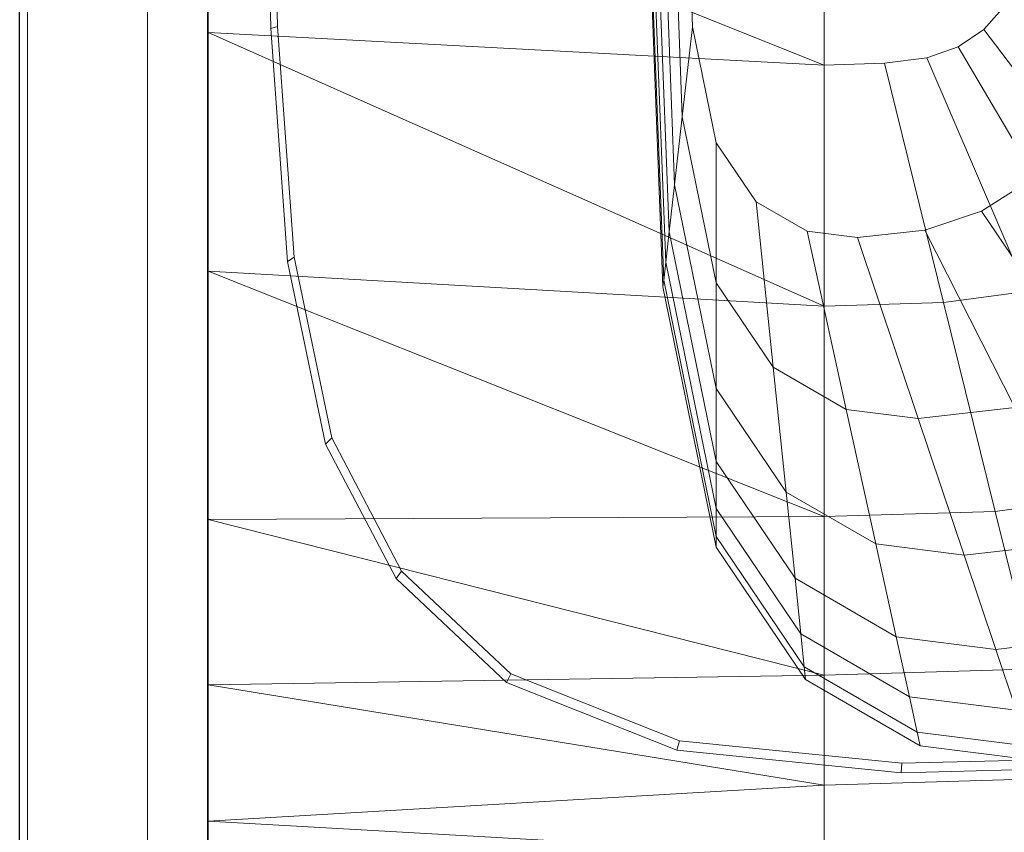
# Model space of a CAD drawing. Header units: metres. Extents: x 397.7 to 427.5, y 12.7 to 28.4.
# Tile 26 of 130: x 404.437 to 404.601, y 26.368 to 26.503. Entities that reach past the tile are written whole.
import ezdxf

# ---------------------------------------------------------------- set-up
doc = ezdxf.new("R2010")
doc.units = ezdxf.units.M
for name, color, linetype, lineweight in [('02_MOBILIARIO', 7, 'Continuous', 18), ('A-DETL-____-MBND', 7, 'Continuous', 18), ('A-GENM-____-OTLN', 7, 'Continuous', 18), ('A-WALL-____-MCUT', 7, 'Continuous', 25), ('A-WALL-____-OTLN', 7, 'Continuous', 25)]:
    doc.layers.add(name, color=color, linetype=linetype, lineweight=lineweight)

# ---------------------------------------------------------------- blocks, each defined once
blk = doc.blocks.new('Family - Rentamans P2-152946-05_ELEC_P2')
at = {"layer": 'A-DETL-____-MBND', "color": 253, "true_color": 0xaaaaaa}
for p, q in [((0, 0.36146), (0, 0.00406)), ((0, 0.18276), (0, 0.14702)), ((0, 0.18276), (0.10273, 0.14157)), ((0.01046, 0.14766), (0.00965, 0.18276)), ((0.01159, 0.14801), (0.01079, 0.18276)), ((0.07584, 0.10456), (0.07287, 0.18276)), ((0.07598, 0.10571), (0.07304, 0.18276)), ((0.07689, 0.11374), (0.07426, 0.18276)), ((0.07778, 0.12158), (0.07545, 0.18276)), ((0.07907, 0.13292), (0.07717, 0.18276)), ((0.08078, 0.14793), (0.07945, 0.18276)), ((0.10273, 0.18276), (0.10273, 0.14157)), ((0.07631, 0.10869), (0.074, 0.1695)), ((0.13282, 0.15143), (0.12937, 0.14751)), ((0.01159, 0.14801), (0.01046, 0.14766)), ((0.01437, 0.10952), (0.01159, 0.14801)), ((0.08078, 0.14793), (0.07907, 0.13292)), ((0.08473, 0.12861), (0.08078, 0.14793)), ((0, 0.14702), (0, 0.10722)), ((0.10273, 0.14157), (0, 0.14702)), ((0, 0.14702), (0.10273, 0.10137)), ((0.01327, 0.10879), (0.01046, 0.14766)), ((0.12937, 0.14751), (0.12509, 0.14464)), ((0.15537, 0.1131), (0.12937, 0.14751)), ((0.12509, 0.14464), (0.11983, 0.14281)), ((0.14692, 0.10743), (0.12509, 0.14464)), ((0.10273, 0.14157), (0.11281, 0.14187)), ((0.10273, 0.14157), (0.10273, 0.10137)), ((0.11983, 0.14281), (0.11281, 0.14187)), ((0.11281, 0.14187), (0.12264, 0.10196)), ((0.11983, 0.14281), (0.13653, 0.10383)), ((0.07907, 0.13292), (0.07778, 0.12158)), ((0.08473, 0.10527), (0.07907, 0.13292)), ((0.09137, 0.11877), (0.08473, 0.12861)), ((0.08473, 0.12861), (0.08473, 0.10527)), ((0.07778, 0.12158), (0.07689, 0.11374)), ((0.08473, 0.08764), (0.07778, 0.12158)), ((0.13667, 0.12213), (0.12897, 0.11719)), ((0.09989, 0.11385), (0.09137, 0.11877)), ((0.09137, 0.11877), (0.09423, 0.09119)), ((0.12897, 0.11719), (0.1195, 0.11406)), ((0.12897, 0.11719), (0.14804, 0.08893)), ((0.07689, 0.11374), (0.07631, 0.10869)), ((0.08473, 0.07545), (0.07689, 0.11374)), ((0.10826, 0.11279), (0.09989, 0.11385)), ((0.09989, 0.11385), (0.10642, 0.08414)), ((0.1195, 0.11406), (0.10826, 0.11279)), ((0.1195, 0.11406), (0.13449, 0.08444)), ((0.10826, 0.11279), (0.1184, 0.08263)), ((0.01437, 0.10952), (0.01327, 0.10879)), ((0.01958, 0.07835), (0.01327, 0.10879)), ((0.02062, 0.07939), (0.01437, 0.10952)), ((0.07631, 0.10869), (0.07598, 0.1057)), ((0.08473, 0.0676), (0.07631, 0.10869)), ((0, 0.10722), (0, 0.06579)), ((0.10273, 0.10137), (0, 0.10722)), ((0, 0.10722), (0.10273, 0.06628)), ((0.07598, 0.10571), (0.07584, 0.10456)), ((0.08473, 0.06296), (0.07598, 0.1057)), ((0.09423, 0.09119), (0.08473, 0.10527)), ((0.08473, 0.10527), (0.08473, 0.08764)), ((0.08473, 0.06117), (0.07584, 0.10456)), ((0.13653, 0.10383), (0.12264, 0.10196)), ((0.12264, 0.10196), (0.10273, 0.10137)), ((0.12264, 0.10196), (0.13123, 0.06713)), ((0.10273, 0.10137), (0.10273, 0.06628)), ((0.10642, 0.08414), (0.09423, 0.09119)), ((0.09423, 0.09119), (0.09638, 0.07036)), ((0.09638, 0.07036), (0.08473, 0.08764)), ((0.08473, 0.08764), (0.08473, 0.07545)), ((0.1184, 0.08263), (0.10642, 0.08414)), ((0.10642, 0.08414), (0.11135, 0.0617)), ((0.13449, 0.08444), (0.1184, 0.08263)), ((0.1184, 0.08263), (0.12606, 0.05985)), ((0.02062, 0.07939), (0.01958, 0.07835)), ((0.03228, 0.05718), (0.02062, 0.07939)), ((0.03136, 0.05592), (0.01958, 0.07835)), ((0.09788, 0.05596), (0.08473, 0.07545)), ((0.08473, 0.07545), (0.08473, 0.0676)), ((0.11135, 0.0617), (0.09638, 0.07036)), ((0.09638, 0.07036), (0.09788, 0.05596)), ((0.1511, 0.06981), (0.13123, 0.06713)), ((0.08473, 0.06296), (0.08473, 0.0676)), ((0.09884, 0.04668), (0.08473, 0.0676)), ((0.10273, 0.06628), (0, 0.06579)), ((0, 0.06579), (0, 0.03818)), ((0, 0.06579), (0.10273, 0.03978)), ((0.13123, 0.06713), (0.10273, 0.06628)), ((0.10273, 0.06628), (0.10273, 0.03978)), ((0.13123, 0.06713), (0.13772, 0.04082)), ((0.08473, 0.06117), (0.08473, 0.06296)), ((0.09941, 0.0412), (0.08473, 0.06296)), ((0.09963, 0.03908), (0.08473, 0.06117)), ((0.12606, 0.05985), (0.11135, 0.0617)), ((0.11135, 0.0617), (0.11476, 0.0462)), ((0.14581, 0.06207), (0.12606, 0.05985)), ((0.12606, 0.05985), (0.13135, 0.04411)), ((0.03228, 0.05718), (0.03136, 0.05592)), ((0.04977, 0.03861), (0.03136, 0.05592)), ((0.05051, 0.04004), (0.03228, 0.05718)), ((0.11476, 0.0462), (0.09788, 0.05596)), ((0.09788, 0.05596), (0.09884, 0.04668)), ((0.11696, 0.0362), (0.09884, 0.04668)), ((0.09884, 0.04668), (0.09941, 0.0412)), ((0.13135, 0.04411), (0.11476, 0.0462)), ((0.11476, 0.0462), (0.11696, 0.0362)), ((0.15363, 0.04662), (0.13135, 0.04411)), ((0.13135, 0.04411), (0.13476, 0.03396)), ((0.11825, 0.0303), (0.09941, 0.0412)), ((0.09941, 0.0412), (0.09963, 0.03908)), ((0.10273, 0.03978), (0, 0.03818)), ((0.05051, 0.04004), (0.04977, 0.03861)), ((0.07861, 0.02883), (0.05051, 0.04004)), ((0.13772, 0.04082), (0.10273, 0.03978)), ((0.10273, 0.03978), (0.10273, 0.02147)), ((0, 0.03818), (0, 0.01543)), ((0, 0.03818), (0.10273, 0.02147)), ((0.07816, 0.02729), (0.04977, 0.03861)), ((0.11875, 0.02802), (0.09963, 0.03908)), ((0.13476, 0.03396), (0.11696, 0.0362)), ((0.11696, 0.0362), (0.11825, 0.0303)), ((0.13678, 0.02796), (0.11825, 0.0303)), ((0.11825, 0.0303), (0.11875, 0.02802)), ((0.07861, 0.02883), (0.07816, 0.02729)), ((0.11566, 0.02511), (0.07861, 0.02883)), ((0.13755, 0.02565), (0.11875, 0.02802)), ((0.11557, 0.02353), (0.07816, 0.02729)), ((0.11566, 0.02511), (0.11557, 0.02353)), ((0.13755, 0.02565), (0.11566, 0.02511)), ((0.13769, 0.02408), (0.11557, 0.02353)), ((0.10273, 0.02147), (0, 0.01543)), ((0.1422, 0.02264), (0.10273, 0.02147)), ((0.10273, 0.02147), (0.10273, 0.00966)), ((0, 0.01543), (0, 0.00569)), ((0, 0.01543), (0.10273, 0.00966))]:
    blk.add_line(p, q, dxfattribs=at)
blk = doc.blocks.new('Family - LONDR55-XX_ZZ-ARQ-CAA-M3D-Londres55-152769-05_ELEC_P2')
at = {"layer": 'A-GENM-____-OTLN', "color": 253, "true_color": 0xaaaaaa}
for p, q in [((0.6, 0.03), (0, 0.03)), ((0.6, 0.03), (0, 0.03)), ((0.6, 0.01), (0, 0.01)), ((0, 0.01), (0.6, 0.01)), ((0, 0.01), (0.6, 0.01)), ((0, 0.01), (0.6, 0.01)), ((0, 0), (0.6, 0)), ((0.6, 0), (0, 0))]:
    blk.add_line(p, q, dxfattribs=at)
blk = doc.blocks.new('Family - Mirall P2-152966-05_ELEC_P2')
blk.add_blockref('Family - LONDR55-XX_ZZ-ARQ-CAA-M3D-Londres55-152769-05_ELEC_P2', (0, 0))
blk = doc.blocks.new('Family - Evans P2-153146-05_ELEC_P2')
at = {"layer": 'A-WALL-____-MCUT', "color": 253, "true_color": 0xaaaaaa}
blk.add_line((0, 0), (4.54879, 0), dxfattribs=at)
at = {"layer": 'A-WALL-____-OTLN', "color": 253, "true_color": 0xaaaaaa}
blk.add_line((0, 0), (4.54879, 0), dxfattribs=at)
at = {"layer": 'A-WALL-____-OTLN', "color": 253, "lineweight": 18, "true_color": 0xaaaaaa}
blk.add_line((0, 0), (4.54879, 0), dxfattribs=at)
blk = doc.blocks.new('LONDR55-XX_ZZ-ARQ-CAA-M3D-Londres55_ifc-1-05_ELEC_P2')
at = {"layer": '02_MOBILIARIO', "color": 253, "lineweight": 18, "true_color": 0xaaaaaa}
blk.add_blockref('Family - Rentamans P2-152946-05_ELEC_P2', (404.46838, 26.35391), dxfattribs=at)
at = {"layer": 'A-GENM-____-OTLN', "color": 253, "lineweight": 18, "true_color": 0xaaaaaa, "rotation": 90}
blk.add_blockref('Family - Mirall P2-152966-05_ELEC_P2', (404.46831, 26.22386), dxfattribs=at)
at = {"layer": 'A-WALL-____-OTLN', "color": 253, "lineweight": 18, "true_color": 0xaaaaaa, "rotation": 90}
blk.add_blockref('Family - Evans P2-153146-05_ELEC_P2', (404.43698, 23.51946), dxfattribs=at)

msp = doc.modelspace()

# ---------------------------------------------------------------- block references
at = {"lineweight": 5}
msp.add_blockref('LONDR55-XX_ZZ-ARQ-CAA-M3D-Londres55_ifc-1-05_ELEC_P2', (0, 0), dxfattribs=at)

doc.saveas('drawing.dxf')
